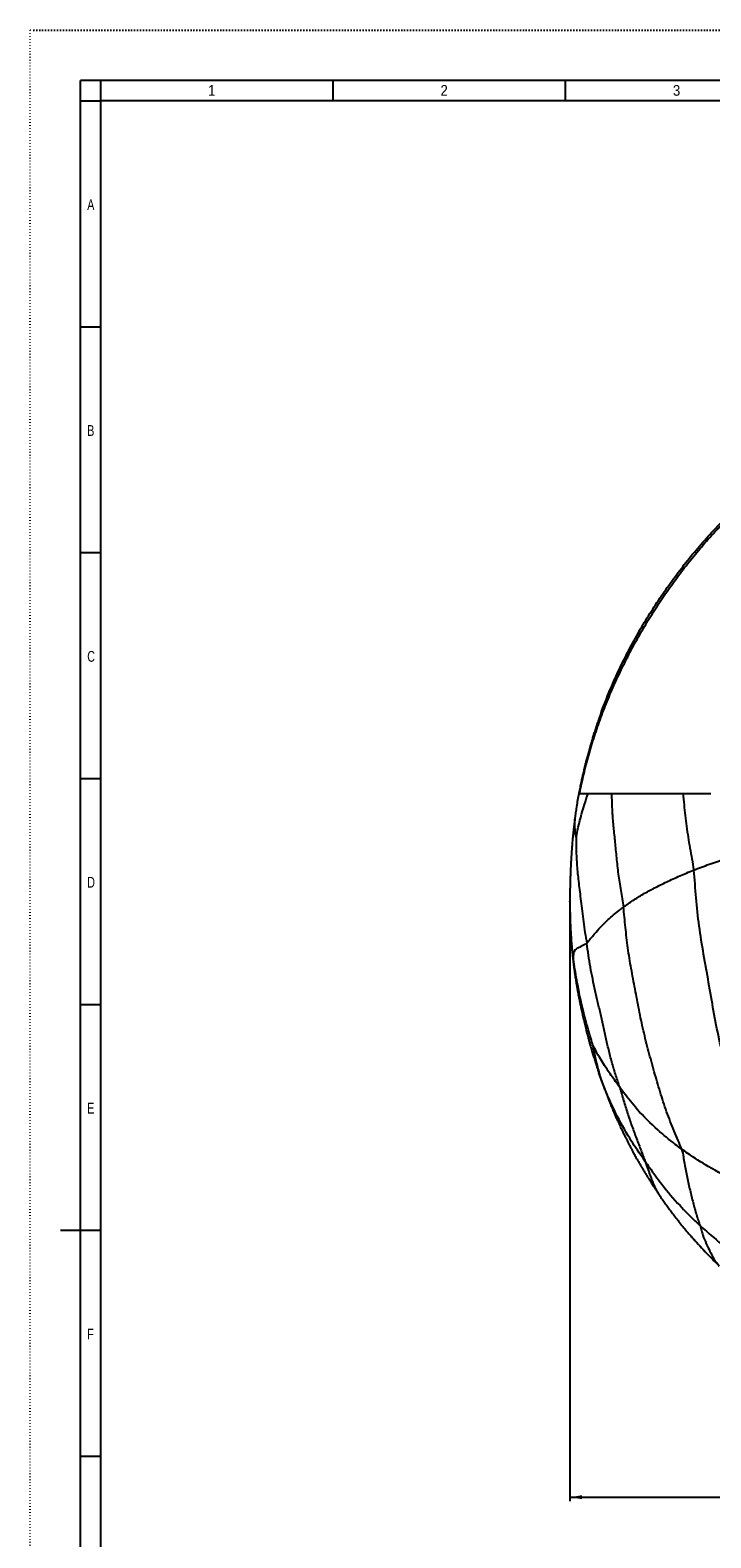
# Model space of a CAD drawing. Extents: x 0 to 841, y 0 to 594.
# Tile 2 of 7: x 0 to 169, y 221 to 594. Entities that reach past the tile are written whole.
import ezdxf

# ---------------------------------------------------------------- set-up
doc = ezdxf.new("R2010")
doc.units = 0
doc.header["$PDSIZE"] = -1
doc.linetypes.add('SLD-PUNTI', pattern=[0.635, 0, -0.635])
doc.linetypes.add('SLD-SOLIDO', pattern=[0])
doc.layers.get('0').update_dxf_attribs({"linetype": 'CONTINUOUS'})
doc.layers.add('FORMAT', color=7, linetype='SLD-SOLIDO')
doc.styles.add('SLDTEXTSTYLE2', font='ARIALN.TTF', dxfattribs={"width": 0.87})
doc.styles.add('SLDTEXTSTYLE3', font='GOTHIC.TTF', dxfattribs={"width": 0.913})
doc.dimstyles.new('SLDDIMSTYLE0', dxfattribs={"dimtxt": 2.645833, "dimasz": 3, "dimexe": 0, "dimexo": 0.0625, "dimgap": 0.661458, "dimtad": 0, "dimdec": 1, "dimrnd": 1e-09, "dimzin": 12, "dimtxsty": 'SLDTEXTSTYLE3', "dimsah": 1, "dimcen": 0.09, "dimazin": 3, "dimtfac": 1, "dimtdec": 1, "dimtofl": 0, "dimtmove": 0, "dimatfit": 3, "dimtolj": 1, "dimtzin": 12})

# ---------------------------------------------------------------- blocks, each defined once
blk = doc.blocks.new('_D_1')
at = {"layer": 'FORMAT', "color": 7}
for p, q in [((444.97, 393.73), (444.97, 229.94)), ((133.69, 377.39), (133.69, 229.94)), ((279.22, 236.27), (278.42, 236.27)), ((278.42, 236.27), (278.42, 229.13)), ((287.74, 236.27), (288.54, 236.27)), ((288.54, 236.27), (288.54, 229.13)), ((283.52, 232.97), (286.25, 232.97)), ((133.69, 230.94), (276.1, 230.94)), ((278.42, 229.13), (279.22, 229.13)), ((288.54, 229.13), (287.74, 229.13)), ((444.97, 230.94), (290.86, 230.94))]:
    blk.add_line(p, q, dxfattribs=at)
for points in [[(133.69, 230.94), (136.69, 230.44), (136.69, 231.44)], [(444.97, 230.94), (441.97, 231.44), (441.97, 230.44)]]:
    blk.add_solid(points, dxfattribs=at)
at = {"layer": 'FORMAT', "color": 7, "attachment_point": 1, "style": 'SLDTEXTSTYLE3'}
for s, insert, char_height in [('1', (283.91, 236.12), 2.65), ('12', (279.22, 234.12), 2.646), ('4', (283.91, 232.51), 2.65), ('"', (286.64, 234.12), 2.65), ('310', (280.55, 228.45), 2.646)]:
    blk.add_mtext(s, dxfattribs=dict(at, insert=insert, char_height=char_height))

msp = doc.modelspace()

# ---------------------------------------------------------------- linework, layer by layer
at = {"color": 7, "linetype": 'SLD-PUNTI'}
for p in [(0, 0), (841, 594)]:
    msp.add_line(p, (0, 594), dxfattribs=at)
at = {"color": 7, "linetype": 'SLD-SOLIDO'}
for p, q in [((12.5, 12.5), (12.5, 581.5)), ((828.5, 581.5), (12.5, 581.5)), ((17.5, 576.5), (17.5, 581.5)), ((75.07, 576.5), (75.07, 581.5)), ((132.64, 576.5), (132.64, 581.5)), ((12.5, 576.5), (17.5, 576.5)), ((17.5, 17.5), (17.5, 576.5)), ((823.5, 576.5), (17.5, 576.5)), ((12.5, 520.6), (17.5, 520.6)), ((12.5, 464.7), (17.5, 464.7)), ((12.5, 408.8), (17.5, 408.8)), ((135.92, 405.12), (135.92, 405.12)), ((133.84, 372.26), (133.83, 372.33)), ((12.5, 352.9), (17.5, 352.9)), ((140.87, 335.94), (140.87, 335.96)), ((155.85, 305.73), (155.9, 305.66)), ((7.5, 297), (17.5, 297)), ((12.5, 297), (17.5, 297)), ((12.5, 241.1), (17.5, 241.1))]:
    msp.add_line(p, q, dxfattribs=at)
at = {"color": 8, "linetype": 'SLD-SOLIDO'}
msp.add_line((141.74, 333.49), (140.87, 335.94), dxfattribs=at)
at = {"color": 7, "linetype": 'SLD-SOLIDO'}
for points, knots in [([(136.09, 405.12), (136.43, 406.71), (137.11, 409.89), (138.35, 414.61), (139.76, 419.28), (141.36, 423.89), (143.12, 428.44), (145.07, 432.91), (147.17, 437.31), (149.42, 441.64), (151.82, 445.88), (154.37, 450.04), (157.05, 454.11), (159.88, 458.08), (162.83, 461.96), (165.93, 465.72), (169.15, 469.38), (172.51, 472.91), (176.01, 476.3), (179.65, 479.53), (183.42, 482.61), (187.32, 485.53), (191.34, 488.29), (195.46, 490.87), (199.7, 493.27), (203.97, 495.46), (208.27, 497.45), (212.58, 499.25), (216.96, 500.9), (221.4, 502.37), (225.04, 503.47), (227.22, 504.01), (227.89, 504.18)], [0, 0, 0, 0, 0.03421, 0.06842, 0.10263, 0.13684, 0.17105, 0.20526, 0.239471, 0.273681, 0.307893, 0.342108, 0.376323, 0.410537, 0.444749, 0.47896, 0.513171, 0.547383, 0.581598, 0.615814, 0.65003, 0.684244, 0.718455, 0.752665, 0.786873, 0.821084, 0.853957, 0.88683, 0.919704, 0.952581, 0.985459, 1, 1, 1, 1]), ([(141.41, 425.05), (142.03, 426.66), (143.26, 429.91), (145.39, 434.72), (147.71, 439.47), (150.2, 444.1), (152.83, 448.57), (155.59, 452.9), (158.52, 457.12), (161.63, 461.27), (164.92, 465.33), (168, 468.84), (170.81, 471.82), (173.3, 474.31), (175.89, 476.75), (178.58, 479.13), (181.36, 481.44), (184.22, 483.67), (187.16, 485.82), (190.18, 487.88), (193.65, 490.08), (197.59, 492.39), (202.06, 494.74), (206.63, 496.91), (211.25, 498.88), (215.91, 500.66), (220.61, 502.23), (224.57, 503.42), (226.99, 504.01), (227.79, 504.21)], [0, 0, 0, 0, 0.04239, 0.085588, 0.129081, 0.172575, 0.214571, 0.256567, 0.298798, 0.341028, 0.384028, 0.427028, 0.455892, 0.484763, 0.513627, 0.543276, 0.572932, 0.60258, 0.632494, 0.662414, 0.692328, 0.733558, 0.774789, 0.816319, 0.85785, 0.898383, 0.938915, 0.979692, 1, 1, 1, 1]), ([(141.98, 426.57), (141.96, 426.51), (141.89, 426.34), (141.77, 426), (141.6, 425.55), (141.38, 424.96), (141.1, 424.19), (140.76, 423.21), (140.39, 422.14), (140.02, 421.04), (139.67, 419.94), (139.34, 418.88), (139.02, 417.84), (138.69, 416.73), (138.36, 415.55), (138.03, 414.36), (137.76, 413.31), (137.56, 412.55), (137.43, 412.04), (137.34, 411.67), (137.24, 411.23), (137.1, 410.67), (136.93, 409.94), (136.72, 409.01), (136.47, 407.87), (136.19, 406.55), (136.01, 405.62), (135.91, 405.12)], [0, 0, 0, 0, 0.011507, 0.033731, 0.057302, 0.082482, 0.123715, 0.169607, 0.220476, 0.272257, 0.322611, 0.371538, 0.41904, 0.465117, 0.524337, 0.579629, 0.62762, 0.668165, 0.6823, 0.697812, 0.718245, 0.743628, 0.773965, 0.818855, 0.87149, 0.931871, 1, 1, 1, 1]), ([(135.92, 405.12), (135.89, 404.98), (135.75, 404.27), (135.54, 403.02), (135.32, 401.69), (135.17, 400.68), (135.07, 400), (134.98, 399.33), (134.93, 398.92), (134.91, 398.71)], [0, 0, 0, 0, 0.068252, 0.335439, 0.600203, 0.702637, 0.803047, 0.901637, 1, 1, 1, 1]), ([(134.91, 398.72), (134.87, 398.42), (134.8, 397.84), (134.7, 397), (134.62, 396.22), (134.53, 395.46), (134.42, 394.39), (134.29, 393.05), (134.17, 391.52), (134.08, 390.17), (134.01, 389.01), (133.95, 388.05), (133.91, 387.27), (133.89, 386.67), (133.86, 386.18), (133.85, 385.74), (133.83, 385.27), (133.81, 384.77), (133.79, 384.26), (133.78, 383.73), (133.75, 382.92), (133.73, 381.79), (133.7, 380.36), (133.69, 379.23), (133.69, 378.36), (133.69, 377.77), (133.7, 377.17), (133.71, 376.53), (133.72, 375.84), (133.73, 375.11), (133.75, 374.28), (133.78, 373.34), (133.81, 372.67), (133.83, 372.31)], [0, 0, 0, 0, 0.0321744, 0.0626604, 0.0921934, 0.1208691, 0.1486303, 0.2136486, 0.271927, 0.3231875, 0.367321, 0.4042645, 0.4339651, 0.4563847, 0.4728402, 0.4896389, 0.5075945, 0.5267155, 0.5470117, 0.5677194, 0.5880228, 0.640403, 0.6942851, 0.7520354, 0.7748684, 0.7983584, 0.8225137, 0.8487764, 0.8724768, 0.8988785, 0.9283763, 0.9616818, 1, 1, 1, 1]), ([(133.83, 372.26), (133.84, 372.15), (133.84, 371.95), (133.86, 371.62), (133.88, 371.25), (133.9, 370.85), (133.92, 370.45), (133.95, 370.04), (133.97, 369.64), (134.01, 369.15), (134.05, 368.55), (134.1, 367.9), (134.15, 367.31), (134.19, 366.83), (134.23, 366.4), (134.26, 366.04), (134.29, 365.7), (134.33, 365.33), (134.38, 364.85), (134.45, 364.21), (134.54, 363.39), (134.61, 362.79), (134.65, 362.46)], [0, 0, 0, 0, 0.036102, 0.069322, 0.100539, 0.144861, 0.189587, 0.232473, 0.273597, 0.312836, 0.383372, 0.453644, 0.509272, 0.560486, 0.601112, 0.640219, 0.670281, 0.704303, 0.752194, 0.817234, 0.899711, 1, 1, 1, 1]), ([(134.65, 362.46), (134.69, 362.16), (134.76, 361.62), (134.86, 360.89), (134.94, 360.32), (135.01, 359.84), (135.09, 359.33), (135.18, 358.76), (135.27, 358.19), (135.35, 357.74), (135.41, 357.36), (135.48, 356.98), (135.57, 356.49), (135.67, 355.91), (135.78, 355.32), (135.89, 354.76), (135.99, 354.25), (136.09, 353.79), (136.18, 353.34), (136.27, 352.89), (136.38, 352.38), (136.5, 351.8), (136.64, 351.17), (136.78, 350.55), (136.9, 350.01), (137.02, 349.52), (137.14, 348.98), (137.29, 348.37), (137.45, 347.7), (137.61, 347.06), (137.77, 346.42), (137.94, 345.76), (138.1, 345.12), (138.25, 344.57), (138.37, 344.13), (138.48, 343.71), (138.6, 343.28), (138.74, 342.79), (138.92, 342.17), (139.12, 341.48), (139.31, 340.83), (139.48, 340.26), (139.66, 339.69), (139.84, 339.11), (140.01, 338.56), (140.17, 338.04), (140.36, 337.46), (140.6, 336.75), (140.77, 336.22), (140.87, 335.93)], [0, 0, 0, 0, 0.033586, 0.06057, 0.08117, 0.097705, 0.115104, 0.139475, 0.162495, 0.180106, 0.191709, 0.205746, 0.224174, 0.247007, 0.270211, 0.291123, 0.30973, 0.326471, 0.342846, 0.358988, 0.376566, 0.398604, 0.423289, 0.446572, 0.466417, 0.483445, 0.500928, 0.525891, 0.551411, 0.575375, 0.596655, 0.622179, 0.649709, 0.668107, 0.684011, 0.699518, 0.714922, 0.732771, 0.755437, 0.786759, 0.812001, 0.83106, 0.852715, 0.878132, 0.8981, 0.917433, 0.938687, 0.966245, 1, 1, 1, 1]), ([(140.87, 335.94), (140.95, 335.7), (141.1, 335.27), (141.3, 334.68), (141.46, 334.23), (141.58, 333.87), (141.71, 333.5), (141.88, 333.05), (142.09, 332.47), (142.25, 332.03), (142.34, 331.8)], [0, 0, 0, 0, 0.173363, 0.314085, 0.423198, 0.501643, 0.578057, 0.68691, 0.827616, 1, 1, 1, 1]), ([(142.34, 331.8), (142.44, 331.53), (142.62, 331.05), (142.87, 330.41), (143.06, 329.92), (143.2, 329.55), (143.32, 329.25), (143.45, 328.94), (143.59, 328.58), (143.77, 328.15), (143.98, 327.63), (144.23, 327.05), (144.47, 326.49), (144.68, 326), (144.86, 325.59), (145.03, 325.19), (145.22, 324.76), (145.48, 324.19), (145.79, 323.51), (146.11, 322.81), (146.42, 322.15), (146.75, 321.46), (147.12, 320.69), (147.5, 319.92), (147.84, 319.25), (148.17, 318.59), (148.53, 317.89), (148.92, 317.15), (149.34, 316.36), (149.81, 315.5), (150.3, 314.63), (150.77, 313.8), (151.19, 313.07), (151.62, 312.34), (152.06, 311.61), (152.5, 310.88), (152.93, 310.2), (153.26, 309.67), (153.5, 309.3), (153.66, 309.04), (153.85, 308.75), (154.1, 308.36), (154.42, 307.86), (154.83, 307.25), (155.31, 306.52), (155.66, 306.01), (155.85, 305.73)], [0, 0, 0, 0, 0.028933, 0.052173, 0.069552, 0.081419, 0.092168, 0.102895, 0.115681, 0.131268, 0.15055, 0.172825, 0.195724, 0.21309, 0.22703, 0.241542, 0.256854, 0.275147, 0.305432, 0.333632, 0.354106, 0.379187, 0.412243, 0.442141, 0.46664, 0.488925, 0.518445, 0.547234, 0.575383, 0.610203, 0.647879, 0.6779, 0.707098, 0.734791, 0.764318, 0.793265, 0.821502, 0.846088, 0.856399, 0.865559, 0.876556, 0.892154, 0.912318, 0.936998, 0.966172, 1, 1, 1, 1]), ([(155.89, 305.66), (156.13, 305.32), (156.6, 304.64), (157.31, 303.64), (158.04, 302.63), (158.78, 301.63), (159.9, 300.15), (161.43, 298.21), (162.77, 296.64), (163.43, 295.86)], [0, 0, 0, 0, 0.099217, 0.19994, 0.300458, 0.400705, 0.500836, 0.750776, 1, 1, 1, 1]), ([(163.43, 295.86), (164.02, 295.19), (165.19, 293.86), (166.99, 291.92), (168.83, 290.01), (170.08, 288.77), (170.71, 288.15)], [0, 0, 0, 0, 0.251265, 0.501422, 0.750852, 1, 1, 1, 1])]:
    msp.add_open_spline(points, degree=3, knots=knots, dxfattribs=at)
at = {"color": 8, "linetype": 'SLD-SOLIDO'}
for points, knots in [([(135.25, 394.28), (135.29, 394.54), (135.89, 397.4), (136.91, 401.17), (137.89, 404.2), (138.2, 405.12)], [0, 0, 0, 0, 0.0833333, 0.3333333, 0.4424158, 0.4424158, 0.4424158, 0.4424158]), ([(135.92, 405.12), (135.92, 405.12), (135.9, 405.12), (135.95, 405.12), (136.04, 405.12), (136.09, 405.12)], [0, 0, 0, 0, 0.035812, 0.517901, 1, 1, 1, 1]), ([(136.09, 405.12), (136.15, 405.12), (136.32, 405.12), (136.67, 405.12), (137.1, 405.12), (137.6, 405.12), (137.99, 405.12), (138.2, 405.12)], [0.01387773, 0.01387773, 0.01387773, 0.01387773, 0.0180322, 0.02254025, 0.0270483, 0.03155635, 0.0360644, 0.0360644, 0.0360644, 0.0360644]), ([(138.2, 405.12), (138.53, 405.12), (139.27, 405.12), (140.6, 405.12), (141.91, 405.12), (143.08, 405.12), (143.7, 405.12), (144.02, 405.12)], [0.0360644, 0.0360644, 0.0360644, 0.0360644, 0.04313347, 0.05020254, 0.05727161, 0.06080614, 0.06434068, 0.06434068, 0.06434068, 0.06434068]), ([(144.02, 405.12), (144.03, 404.62), (144.06, 402.99), (144.17, 400.18), (144.47, 396.71), (144.86, 393.1), (145.2, 389.19), (145.64, 385.15), (146.26, 381.11), (146.77, 378.42), (146.95, 376.99)], [0.3798611, 0.3798611, 0.3798611, 0.3798611, 0.4166667, 0.5, 0.5833333, 0.6666667, 0.75, 0.8333333, 0.9166667, 1, 1, 1, 1]), ([(144.02, 405.12), (144.5, 405.12), (145.53, 405.12), (147.23, 405.12), (149.13, 405.12), (151.23, 405.12), (153.53, 405.12), (156.05, 405.12), (158.78, 405.12), (160.72, 405.12), (161.71, 405.12)], [0.06434068, 0.06434068, 0.06434068, 0.06434068, 0.06970874, 0.07507681, 0.08044487, 0.08581294, 0.091181, 0.09654907, 0.10191713, 0.1072852, 0.1072852, 0.1072852, 0.1072852]), ([(161.71, 405.12), (162.65, 405.12), (164.56, 405.13), (166.91, 405.13), (168.28, 405.13), (168.62, 405.13)], [0.1072852, 0.1072852, 0.1072852, 0.1072852, 0.11230109, 0.11731698, 0.11895386, 0.11895386, 0.11895386, 0.11895386]), ([(161.71, 405.12), (161.8, 404.18), (162.04, 401.5), (162.53, 396.99), (163.4, 391.62), (164.13, 388.02), (164.36, 386.13)], [0.7036246, 0.7036246, 0.7036246, 0.7036246, 0.75, 0.8333333, 0.9166667, 1, 1, 1, 1]), ([(135.25, 394.28), (135.24, 394.3), (135.22, 394.35), (135.19, 394.49), (135.17, 394.66), (135.12, 394.99), (135.04, 395.59), (134.96, 396.31), (134.91, 397.03), (134.89, 397.6), (134.88, 398.13), (134.89, 398.55), (134.9, 398.66), (134.91, 398.71)], [0, 0, 0, 0, 0.022573, 0.050663, 0.082743, 0.117182, 0.227267, 0.421593, 0.536854, 0.652358, 0.768054, 0.891666, 1, 1, 1, 1]), ([(137.88, 367.99), (138.06, 368.15), (138.75, 369.11), (140.33, 371.01), (142.82, 373.65), (145.27, 375.7), (146.61, 376.74), (146.95, 376.99)], [0, 0, 0, 0, 0.083333, 0.333333, 0.666667, 0.916667, 1, 1, 1, 1]), ([(134.51, 364.71), (134.41, 365.47), (134.21, 367.02), (134.01, 369.27), (133.88, 371.02), (133.85, 372.01), (133.84, 372.26)], [0, 0, 0, 0, 0.297435, 0.599032, 0.89998, 1, 1, 1, 1]), ([(137.88, 367.99), (137.72, 367.84), (137.05, 367.52), (135.94, 367), (134.98, 366.59), (134.59, 365.65), (134.51, 364.94), (134.51, 364.71)], [0, 0, 0, 0, 0.083333, 0.333333, 0.666667, 0.916667, 1, 1, 1, 1]), ([(139.39, 342.83), (139.27, 343.2), (138.45, 345.85), (137.04, 350.85), (135.69, 357.09), (134.91, 361.8), (134.58, 364.12), (134.51, 364.71)], [0, 0, 0, 0, 0.083333, 0.333333, 0.666667, 0.916667, 1, 1, 1, 1]), ([(134.51, 364.71), (134.51, 364.5), (134.51, 364.09), (134.56, 363.32), (134.61, 362.79), (134.65, 362.48), (134.65, 362.45)], [0, 0, 0, 0, 0.3230552, 0.6472193, 0.9710055, 1, 1, 1, 1]), ([(146.04, 332.38), (145.79, 332.73), (144.77, 334.13), (142.9, 336.82), (141.09, 339.6), (139.95, 341.73), (139.46, 342.67), (139.39, 342.83)], [0, 0, 0, 0, 0.083333, 0.333333, 0.666667, 0.916667, 1, 1, 1, 1]), ([(141.74, 333.49), (141.66, 333.74), (141.5, 334.24), (141.19, 335.25), (140.82, 336.53), (140.41, 338.11), (140.04, 339.72), (139.75, 341.05), (139.52, 342.16), (139.41, 342.73), (139.39, 342.83)], [0, 0, 0, 0, 0.083333, 0.166667, 0.333333, 0.5, 0.666667, 0.833333, 0.916667, 1, 1, 1, 1]), ([(152.38, 314.03), (151.99, 314.57), (150.5, 316.64), (147.74, 320.9), (144.81, 326.35), (142.84, 330.72), (141.96, 332.93), (141.74, 333.49)], [0, 0, 0, 0, 0.083333, 0.333333, 0.666667, 0.916667, 1, 1, 1, 1]), ([(141.74, 333.49), (141.92, 332.94), (142.11, 332.37), (142.33, 331.81), (142.34, 331.79)], [0, 0, 0, 0, 0.954667, 1, 1, 1, 1]), ([(161.35, 317.11), (160.82, 317.49), (158.78, 319.01), (154.94, 322.19), (150.66, 326.44), (147.74, 330.07), (146.38, 331.92), (146.04, 332.38)], [0, 0, 0, 0, 0.083333, 0.333333, 0.666667, 0.916667, 1, 1, 1, 1]), ([(146.04, 332.38), (146.23, 331.8), (146.53, 330.72), (147.15, 328.58), (147.98, 325.93), (149.04, 322.8), (150.18, 319.69), (151.16, 317.19), (151.87, 315.35), (152.22, 314.44), (152.38, 314.03)], [0, 0, 0, 0, 0.083333, 0.166667, 0.333333, 0.5, 0.666667, 0.833333, 0.916667, 1, 1, 1, 1]), ([(152.38, 314.03), (152.69, 313.58), (154, 311.68), (156.75, 307.91), (160.52, 303.47), (163.8, 300.16), (165.51, 298.55), (165.94, 298.15)], [0, 0, 0, 0, 0.083333, 0.333333, 0.666667, 0.916667, 1, 1, 1, 1]), ([(152.38, 314.03), (152.49, 313.69), (152.72, 313.03), (153.01, 312.16), (153.3, 311.31), (153.58, 310.52), (153.86, 309.77), (154.14, 309.07), (154.42, 308.42), (154.7, 307.81), (154.97, 307.25), (155.23, 306.76), (155.47, 306.32), (155.68, 305.99), (155.8, 305.8), (155.85, 305.73)], [0, 0, 0, 0, 0.078197, 0.156635, 0.234983, 0.313307, 0.391663, 0.470071, 0.548491, 0.626889, 0.708976, 0.791023, 0.873105, 0.955276, 1, 1, 1, 1]), ([(183.19, 305.66), (182.5, 305.91), (179.78, 306.94), (174.55, 309.21), (168.47, 312.42), (163.99, 315.25), (161.87, 316.74), (161.35, 317.11)], [0, 0, 0, 0, 0.083333, 0.333333, 0.666667, 0.916667, 1, 1, 1, 1]), ([(161.35, 317.11), (161.64, 316.29), (161.79, 315.19), (162.16, 312.93), (162.73, 310.1), (163.45, 306.88), (164.21, 303.82), (164.87, 301.38), (165.47, 299.49), (165.81, 298.56), (165.94, 298.15)], [0, 0, 0, 0, 0.083333, 0.166667, 0.333333, 0.5, 0.666667, 0.833333, 0.916667, 1, 1, 1, 1]), ([(163.43, 295.86), (163.56, 295.71), (164.76, 294.32), (167.1, 291.76), (169.42, 289.45), (170.58, 288.3)], [0, 0, 0, 0, 0.057212, 0.528756, 1, 1, 1, 1]), ([(165.94, 298.15), (166.46, 297.68), (168.55, 295.79), (172.91, 292.2), (178.84, 288.13), (183.86, 285.19), (186.44, 283.81), (187.09, 283.47)], [0, 0, 0, 0, 0.083333, 0.333333, 0.666667, 0.916667, 1, 1, 1, 1]), ([(165.94, 298.15), (166.09, 297.71), (166.29, 296.93), (166.74, 295.42), (167.47, 293.64), (168.46, 291.68), (169.06, 290.37), (169.64, 289.42), (170.2, 288.73), (170.49, 288.4), (170.58, 288.3)], [0, 0, 0, 0, 0.083333, 0.166667, 0.333333, 0.5, 0.666667, 0.833333, 0.916667, 1, 1, 1, 1])]:
    msp.add_open_spline(points, degree=3, knots=knots, dxfattribs=at)
for points in [[(135.25, 394.28), (135.22, 393.83), (135.24, 392.59), (135.27, 390.65), (135.34, 388.71), (135.47, 386.77), (135.65, 384.86), (135.88, 382.89), (136.14, 380.8), (136.42, 378.51), (136.7, 375.97), (137.02, 373.32), (137.43, 370.68), (137.74, 368.92), (137.88, 367.99)], [(164.36, 386.13), (164.99, 386.37), (166.26, 386.86), (168.23, 387.58), (170.23, 388.29), (172.29, 389), (174.4, 389.69), (176.57, 390.36), (178.78, 391.03), (181.04, 391.68), (183.34, 392.31), (185.69, 392.93), (188.07, 393.53), (189.69, 393.93), (190.5, 394.12)], [(146.95, 376.99), (147.33, 377.26), (148.11, 377.8), (149.31, 378.61), (150.56, 379.41), (151.87, 380.2), (153.24, 380.97), (154.66, 381.73), (156.14, 382.49), (157.67, 383.23), (159.26, 383.97), (160.9, 384.7), (162.59, 385.42), (163.76, 385.89), (164.36, 386.13)], [(183.19, 305.66), (182.59, 307.31), (180.73, 311.28), (178.25, 317.49), (176.14, 323.98), (174.24, 330.63), (172.33, 337.4), (170.62, 344.28), (169.26, 351.26), (168.09, 358.3), (166.79, 365.3), (165.67, 372.29), (164.92, 379.26), (164.64, 383.9), (164.36, 386.13)], [(161.35, 317.11), (160.88, 318.43), (159.49, 321.54), (157.62, 326.33), (156.03, 331.25), (154.59, 336.24), (153.17, 341.29), (151.89, 346.39), (150.81, 351.53), (149.85, 356.69), (148.86, 361.79), (148.03, 366.88), (147.44, 371.97), (147.16, 375.37), (146.95, 376.99)], [(146.04, 332.38), (145.75, 333.31), (145.08, 335.27), (144.18, 338.24), (143.39, 341.25), (142.7, 344.29), (142.05, 347.37), (141.35, 350.39), (140.63, 353.34), (139.95, 356.27), (139.34, 359.2), (138.78, 362.14), (138.3, 365.09), (138.03, 367.06), (137.88, 367.99)]]:
    msp.add_open_spline(points, degree=3, dxfattribs=at)
at = {"layer": 'FORMAT', "color": 7}
msp.add_point((133.69, 378.39), dxfattribs=at)

# ---------------------------------------------------------------- texts
at = {"color": 7, "linetype": 'CONTINUOUS', "char_height": 2.65, "attachment_point": 1}
for s, insert, style in [('1', (44.08, 580.42), 'SLDTEXTSTYLE3'), ('2', (101.66, 580.42), 'SLDTEXTSTYLE3'), ('3', (159.23, 580.42), 'SLDTEXTSTYLE3'), ('A', (14.15, 552.15), 'SLDTEXTSTYLE2'), ('B', (14.15, 496.25), 'SLDTEXTSTYLE2'), ('C', (14.15, 440.35), 'SLDTEXTSTYLE2'), ('D', (14.15, 384.45), 'SLDTEXTSTYLE2'), ('E', (14.15, 328.55), 'SLDTEXTSTYLE2'), ('F', (14.15, 272.65), 'SLDTEXTSTYLE2')]:
    msp.add_mtext(s, dxfattribs=dict(at, insert=insert, style=style))

# ---------------------------------------------------------------- dimensions: what is measured, and where the dimension line sits
at = {"layer": 'FORMAT', "color": 7}
dim = msp.add_linear_dim(base=(133.69, 230.94), p1=(444.97, 394.73), p2=(133.69, 378.39), dimstyle='SLDDIMSTYLE0', dxfattribs=at)
dim.commit()
dim.dimension.update_dxf_attribs({"geometry": '_D_1', "text_midpoint": (283.48, 230.94), "dimtype": 160})

doc.saveas('drawing.dxf')
